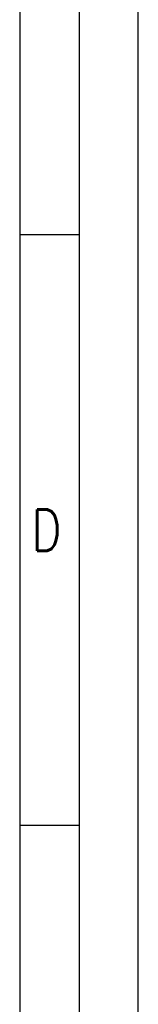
# Model space of a CAD drawing. Header units: millimetres. Extents: x 0 to 210, y 0 to 297.
# Tile 11 of 13: x 200 to 210, y 83 to 167. Entities that reach past the tile are written whole.
import ezdxf

# ---------------------------------------------------------------- set-up
doc = ezdxf.new("R2010")
doc.units = ezdxf.units.MM
doc.header["$LTSCALE"] = 19.36
doc.layers.get('0').update_dxf_attribs({"linetype": 'CONTINUOUS'})
doc.styles.get("Standard").update_dxf_attribs({"font": 'SIMPLEX.SHX', "width": 0.8})

msp = doc.modelspace()

# ---------------------------------------------------------------- linework, layer by layer
at = {"color": 7}
for p, q in [((210, 0), (210, 297)), ((200, 287), (200, 10)), ((204.9831, 148.5), (200, 148.5)), ((204.9831, 98.5), (200, 98.5))]:
    msp.add_line(p, q, dxfattribs=at)
at = {"color": 8}
msp.add_line((205, 292), (205, 5), dxfattribs=at)

# ---------------------------------------------------------------- texts
at = {"color": 8, "insert": (201, 125.2543), "char_height": 3.5, "width": 2.8, "attachment_point": 1, "line_spacing_factor": 0.9}
msp.add_mtext('D', dxfattribs=at)

doc.saveas('drawing.dxf')
